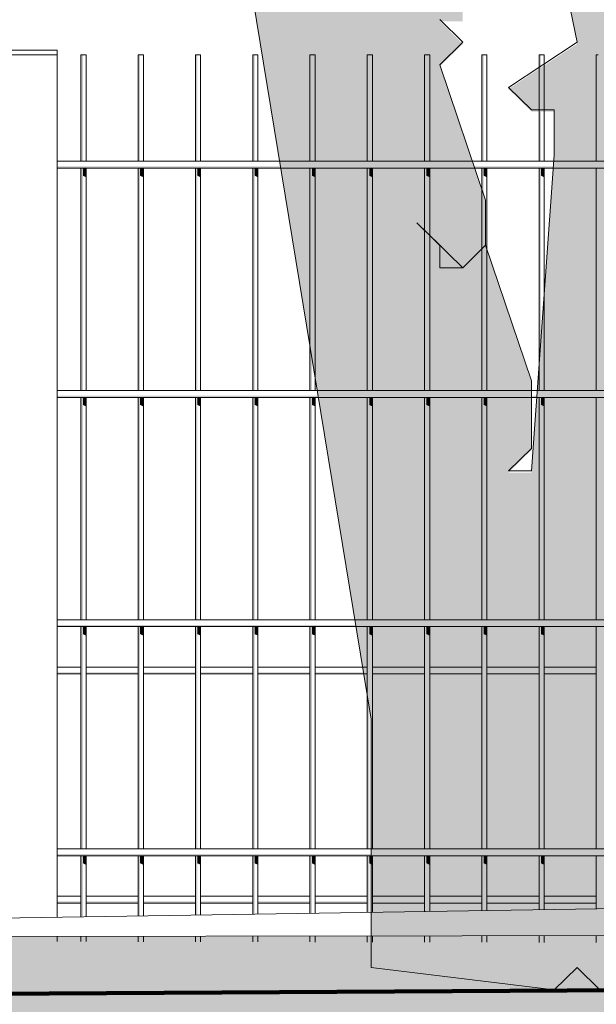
# Model space of a CAD drawing. Header units: metres. Extents: x -4 to 112, y -27 to 26.
# Tile 23 of 167: x 9.359 to 9.863, y -0.197 to 0.662. Entities that reach past the tile are written whole.
import ezdxf

# ---------------------------------------------------------------- set-up
doc = ezdxf.new("R2010")
doc.units = ezdxf.units.M
doc.header["$MEASUREMENT"] = 0
for name, color, linetype in [('40 Absturzsicherung', 7, 'Continuous'), ('60 Auffüllung gesamt', 7, 'Continuous'), ('60 Gelände 2D Übersicht', 7, 'Continuous'), ('60 Pflanzen außen', 7, 'Continuous')]:
    doc.layers.add(name, color=color, linetype=linetype)

# ---------------------------------------------------------------- blocks, each defined once
blk = doc.blocks.new('Laubbäume 27[17]_1', base_point=(9.66623, -0.18555))
at = {"layer": '60 Pflanzen außen', "linetype": 'Continuous', "lineweight": 0, "true_color": 0xffffff}
h = blk.add_hatch(color=7, dxfattribs=at)
h.paths.add_polyline_path([(11.54413, 0.89727), (11.46422, 0.89728), (11.36433, 0.83822), (11.3044, 0.81853), (11.10463, 0.73979), (10.92484, 0.72011), (10.78501, 0.7792), (10.66515, 0.77921), (10.56528, 0.85798), (10.44543, 0.97614), (10.25565, 0.92693), (10.18573, 0.91709), (10.16575, 0.93679), (10.28562, 1.03523), (10.42546, 1.03521), (10.54532, 1.02536), (10.56529, 1.05489), (10.70513, 1.03519), (10.88492, 1.03517), (11.00478, 1.03516), (11.12464, 1.1336), (11.00478, 1.07454), (10.96483, 1.13362), (11.10468, 1.25175), (11.18459, 1.25174), (11.30445, 1.27142), (11.20457, 1.3305), (11.14464, 1.33051), (11.04476, 1.40928), (10.98484, 1.46836), (11.12468, 1.54711), (11.42436, 1.84244), (11.52425, 1.98027), (11.26455, 1.82277), (11.24456, 1.74401), (10.9449, 1.54713), (10.86498, 1.48806), (10.78037, 1.45332), (10.865, 1.64559), (11.0448, 1.82279), (11.12471, 1.82278), (11.10474, 1.88186), (11.00485, 1.82279), (10.94493, 1.86218), (10.82505, 1.66528), (10.72516, 1.62591), (10.64526, 1.68499), (10.64288, 1.68815), (10.66524, 1.70468), (10.7052, 1.74406), (10.78511, 1.82281), (10.84198, 1.9349), (10.885, 1.94095), (10.98489, 1.98032), (10.86504, 2.03941), (10.98491, 2.17723), (11.04484, 2.21661), (11.00489, 2.27568), (10.96494, 2.256), (10.90501, 2.21662), (10.88503, 2.17724), (10.76515, 1.98034), (10.62531, 2.00005), (10.46551, 2.03944), (10.36562, 2.00007), (10.42556, 2.09852), (10.46552, 2.15759), (10.84509, 2.37697), (10.98493, 2.37414), (11.02487, 2.31506), (11.10478, 2.35444), (11.16471, 2.29536), (11.28456, 2.19689), (11.30454, 2.21658), (11.23463, 2.3052), (11.18469, 2.39381), (11.16472, 2.45289), (11.12477, 2.45289), (11.059, 2.41382), (11.02489, 2.47259), (10.88505, 2.43322), (10.96496, 2.51198), (11.04488, 2.63012), (11.14477, 2.6498), (11.16474, 2.66949), (11.2846, 2.63009), (11.34453, 2.6104), (11.22468, 2.72855), (11.14477, 2.70887), (11.17973, 2.75153), (11.36452, 2.78761), (11.44443, 2.86637), (11.10482, 2.74825), (11.06487, 2.70888), (11.02566, 2.66637), (11.02491, 2.6695), (11.02491, 2.69894), (11.03991, 2.72366), (11.02493, 2.84672), (11.06488, 2.90579), (11.11483, 2.99439), (11.1638, 3.02392), (11.10039, 3.02393), (11.0649, 3.04362), (11.02494, 2.96486), (10.96499, 2.80734), (10.98495, 2.63012), (10.86508, 2.4923), (10.8451, 2.51199), (10.76519, 2.43323), (10.60537, 2.35449), (10.56541, 2.27573), (10.49549, 2.28558), (10.36563, 2.13791), (10.24576, 1.9607), (10.28572, 2.07884), (10.26575, 2.11823), (10.20582, 2.07885), (10.26576, 2.23637), (10.34567, 2.23636), (10.40559, 2.19698), (10.42557, 2.25605), (10.47552, 2.30527), (10.48551, 2.31511), (10.48551, 2.33481), (10.66532, 2.51201), (10.68529, 2.47262), (10.70527, 2.47262), (10.80515, 2.53168), (10.86509, 2.59075), (10.84511, 2.61044), (10.72525, 2.59076), (10.64535, 2.57108), (10.76523, 2.78767), (10.82515, 2.74828), (10.90506, 2.80735), (10.88509, 2.84673), (10.78981, 2.8321), (10.76523, 2.86643), (10.62538, 2.66954), (10.56543, 2.51202), (10.5055, 2.45295), (10.5055, 2.51202), (10.48553, 2.53171), (10.54547, 2.63016), (10.56545, 2.63016), (10.60541, 2.70892), (10.74525, 2.84674), (10.58544, 2.86645), (10.48555, 2.768), (10.35771, 2.74749), (10.54549, 2.86645), (10.64538, 2.90583), (10.66536, 2.92551), (10.78522, 2.94519), (10.96501, 3.00425), (11.02494, 3.04363), (11.02495, 3.06332), (11.00497, 3.08301), (10.72529, 2.98458), (10.90509, 3.10271), (11.12484, 3.22083), (11.22474, 3.37835), (11.16481, 3.39805), (11.2647, 3.4768), (11.1848, 3.47681), (11.08491, 3.43744), (11.005, 3.39806), (10.94507, 3.37838), (10.89513, 3.38823), (10.78526, 3.37839), (10.62544, 3.27995), (10.54553, 3.24058), (10.46562, 3.20121), (10.18592, 2.94525), (10.18593, 3.00432), (10.24586, 3.06339), (10.34575, 3.14214), (10.38571, 3.2209), (10.50953, 3.2732), (10.62544, 3.35872), (10.64542, 3.3981), (10.88516, 3.5556), (10.98505, 3.63435), (11.14487, 3.7515), (11.32466, 3.79086), (11.50446, 3.8509), (11.42456, 3.90998), (11.34465, 3.87061), (11.20481, 3.81155), (11.02501, 3.75151), (10.88517, 3.63436), (10.80526, 3.59499), (10.74532, 3.51623), (10.46563, 3.33904), (10.34577, 3.27998), (10.20592, 3.12247), (10.32579, 3.31936), (10.56553, 3.49656), (10.78529, 3.67376), (10.97923, 3.82551), (11.15651, 3.85563), (10.98507, 3.85095), (10.88518, 3.7722), (10.84523, 3.7722), (10.6854, 3.63438), (10.54555, 3.51625), (10.36576, 3.43751), (10.34578, 3.4572), (10.4257, 3.53595), (10.46567, 3.79095), (10.46739, 3.91176), (10.4657, 4.01838), (10.56559, 4.10698), (10.64551, 4.32357), (10.64552, 4.38264), (10.58558, 4.30388), (10.4657, 4.0676), (10.4324, 3.95821), (10.34583, 3.92978), (10.30588, 3.94103), (10.30588, 3.98886), (10.34584, 4.02823), (10.38579, 4.06761), (10.48569, 4.18575), (10.64553, 4.48109), (10.6655, 4.48109), (10.67667, 4.49882), (10.64553, 4.52048), (10.60558, 4.52048), (10.56562, 4.44172), (10.5057, 4.52049), (10.50569, 4.40234), (10.44574, 4.22513), (10.3858, 4.16607), (10.34585, 4.12669), (10.34584, 4.08731), (10.206, 4.00856), (10.16605, 4.06763), (10.22599, 4.1267), (10.34588, 4.46143), (10.36586, 4.48112), (10.36586, 4.54019), (10.34589, 4.55989), (10.32591, 4.5402), (10.28595, 4.42206), (10.24599, 4.38268), (10.24598, 4.3433), (10.226, 4.20546), (10.16606, 4.1464), (10.14609, 4.20547), (10.18606, 4.36299), (10.18607, 4.54021), (10.20607, 4.75681), (10.1654, 4.70337), (10.14615, 4.85527), (10.06621, 4.44177), (9.92635, 4.26456), (9.88639, 4.16611), (9.84645, 4.32364), (9.87135, 4.43402), (9.88642, 4.50086), (9.98633, 4.77652), (9.94638, 4.77652), (9.86645, 4.57962), (9.8265, 4.61901), (9.86647, 4.71746), (9.80655, 4.87499), (9.74663, 4.95376), (9.62679, 5.09161), (9.60681, 5.1113), (9.56686, 5.09161), (9.62678, 5.05223), (9.64675, 4.97346), (9.70667, 4.91438), (9.82652, 4.75684), (9.76658, 4.69778), (9.84647, 4.48117), (9.8065, 4.36303), (9.80649, 4.18581), (9.78648, 3.91014), (9.72654, 3.73293), (9.7465, 3.61478), (9.6666, 3.5951), (9.60668, 3.71325), (9.62666, 3.73294), (9.64664, 3.83139), (9.68661, 3.96922), (9.68662, 4.10706), (9.66663, 3.96923), (9.62667, 3.91016), (9.62667, 3.89047), (9.58671, 3.81171), (9.58671, 3.77232), (9.44688, 3.89048), (9.4469, 4.04801), (9.38698, 4.14647), (9.38698, 4.16616), (9.54681, 4.34336), (9.58675, 4.2646), (9.62672, 4.42212), (9.58678, 4.52058), (9.54682, 4.42213), (9.54682, 4.50089), (9.58679, 4.59934), (9.60677, 4.71748), (9.60678, 4.77656), (9.56683, 4.83563), (9.56683, 4.87501), (9.52689, 4.9144), (9.48694, 5.01286), (9.47901, 4.96566), (9.50689, 4.75688), (9.48691, 4.6978), (9.52686, 4.61904), (9.50686, 4.40244), (9.42694, 4.30399), (9.42695, 4.36307), (9.4869, 4.52059), (9.38704, 4.79627), (9.32713, 4.97349), (9.30715, 4.97349), (9.34708, 4.69782), (9.42697, 4.57967), (9.36701, 4.26462), (9.34703, 4.22524), (9.24717, 4.44185), (9.18726, 4.63876), (9.16729, 4.75691), (9.20725, 4.83567), (9.22725, 4.99319), (9.20727, 4.9735), (9.18728, 4.85536), (9.1673, 4.79629), (9.10738, 4.87506), (9.0075, 4.93414), (9.0075, 4.97352), (9.00751, 5.05229), (8.98753, 5.05229), (8.98753, 4.97352), (8.94757, 4.93415), (8.98751, 4.77662), (8.96753, 4.75693), (8.92758, 4.75693), (8.95753, 4.66832), (8.92757, 4.65848), (8.8277, 4.81601), (8.8477, 5.0523), (8.80775, 5.15076), (8.76783, 5.42644), (8.74785, 5.40675), (8.74783, 5.22953), (8.82772, 5.03261), (8.80772, 4.83571), (8.68788, 4.97355), (8.66791, 5.03263), (8.56803, 5.1114), (8.4282, 5.1311), (8.64793, 4.97356), (8.76777, 4.81602), (8.82769, 4.75694), (8.84766, 4.67817), (8.92756, 4.5994), (8.94754, 4.5994), (8.98747, 4.34342), (8.96749, 4.32373), (8.79769, 4.40251), (8.76773, 4.38282), (8.72778, 4.46159), (8.64788, 4.52067), (8.6279, 4.50098), (8.6279, 4.42221), (8.68782, 4.38283), (8.76772, 4.32375), (8.7877, 4.34344), (8.92753, 4.32373), (8.9475, 4.24497), (9.0274, 4.1662), (9.04737, 4.08743), (8.98745, 4.1662), (8.82765, 4.28436), (8.7877, 4.28436), (8.74774, 4.28437), (8.52801, 4.40253), (8.52801, 4.42222), (8.42814, 4.501), (8.36821, 4.56008), (8.34824, 4.56008), (8.27486, 4.62558), (8.24836, 4.61916), (8.08856, 4.7767), (8.04961, 4.81609), (8.02864, 4.7964), (8.02863, 4.75702), (8.14848, 4.65855), (8.38819, 4.52069), (8.52801, 4.36315), (8.46808, 4.34347), (8.46807, 4.2647), (8.50802, 4.22532), (8.528, 4.24501), (8.58793, 4.26469), (8.60791, 4.28438), (8.80766, 4.2056), (8.78768, 4.12684), (8.80765, 4.10714), (8.86759, 4.1859), (8.92751, 4.08744), (8.8476, 4.04807), (8.8476, 3.98899), (8.86757, 3.9693), (8.98743, 4.00867), (9.02739, 4.02836), (9.22714, 3.85112), (8.96744, 3.87084), (8.84759, 3.87085), (8.78766, 3.89055), (8.7477, 3.89055), (8.68778, 3.96932), (8.62786, 4.0284), (8.508, 4.06779), (8.46805, 4.06779), (8.38815, 4.16626), (8.30824, 4.12688), (8.46804, 3.98903), (8.56792, 3.91026), (8.64781, 3.77241), (8.8276, 3.81178), (9.14723, 3.81175), (9.29704, 3.74232), (9.4069, 3.63451), (9.42687, 3.49667), (9.46682, 3.43759), (9.46681, 3.37852), (9.3869, 3.31945), (9.34694, 3.31946), (9.307, 3.37853), (9.32699, 3.49668), (9.30702, 3.5656), (9.28703, 3.47699), (9.22711, 3.53607), (9.22712, 3.65421), (9.18717, 3.67391), (9.20713, 3.57545), (9.08728, 3.63454), (8.9874, 3.69362), (8.94745, 3.67393), (8.94744, 3.63455), (9.08728, 3.59515), (9.26705, 3.4573), (9.26704, 3.37854), (9.28701, 3.29977), (9.15748, 3.33626), (9.00734, 3.2998), (8.92744, 3.29981), (8.66778, 3.71334), (8.52795, 3.73304), (8.7277, 3.5755), (8.70772, 3.53612), (8.52793, 3.59521), (8.32817, 3.61492), (8.24826, 3.53616), (8.3881, 3.55584), (8.48798, 3.53614), (8.52793, 3.53614), (8.68774, 3.47705), (8.74766, 3.47704), (8.86751, 3.29981), (8.94741, 3.26042), (8.8675, 3.20136), (8.76761, 3.16199), (8.70768, 3.1423), (8.74763, 3.10292), (8.80756, 3.10291), (8.84752, 3.18167), (9.02732, 3.28011), (9.22708, 3.24071), (9.32696, 3.2407), (9.4468, 3.08316), (9.46677, 2.96501), (9.48674, 2.88625), (9.48673, 2.80748), (9.46675, 2.78779), (9.3469, 2.86657), (9.30695, 2.84688), (9.28697, 2.86657), (9.22704, 2.8272), (9.20706, 2.84689), (9.18709, 2.8272), (9.14186, 2.87179), (9.08721, 2.88628), (9.02728, 2.84691), (8.92739, 2.84692), (8.84748, 2.76816), (8.72762, 2.80755), (8.5079, 2.98479), (8.46794, 2.92572), (8.68767, 2.78787), (8.8275, 2.70909), (8.80752, 2.6894), (8.74759, 2.72879), (8.62773, 2.7288), (8.44794, 2.68944), (8.58778, 2.66973), (8.6528, 2.72386), (8.80752, 2.65002), (8.72761, 2.61065), (8.66767, 2.57127), (8.52784, 2.57128), (8.34805, 2.63037), (8.18824, 2.65008), (8.24817, 2.57131), (8.28812, 2.591), (8.56778, 2.51221), (8.50785, 2.45314), (8.36801, 2.45315), (8.30809, 2.53192), (8.24816, 2.53193), (8.24816, 2.49255), (8.34803, 2.41377), (8.37776, 2.40752), (8.5478, 2.43345), (8.68765, 2.53189), (8.94735, 2.68939), (9.04724, 2.68938), (9.22703, 2.78782), (9.28696, 2.78781), (9.40682, 2.76811), (9.48672, 2.68934), (9.40681, 2.64996), (9.34688, 2.6795), (9.22702, 2.63029), (9.08718, 2.59092), (9.0672, 2.55154), (9.18706, 2.59091), (9.40681, 2.61058), (9.50668, 2.5515), (9.50668, 2.49243), (9.36684, 2.47275), (9.18703, 2.29555), (9.14708, 2.25617), (9.08715, 2.27587), (9.02722, 2.2168), (9.04719, 2.15773), (8.96727, 2.09866), (8.88737, 2.15774), (8.84742, 2.15774), (8.60772, 2.31529), (8.58774, 2.27591), (8.72757, 2.19714), (8.86739, 2.09867), (8.80746, 2.07898), (8.74753, 2.0593), (8.56774, 2.0987), (8.52779, 2.0987), (8.36799, 2.23655), (8.27811, 2.30548), (8.24815, 2.35471), (8.18821, 2.29564), (8.22816, 2.25626), (8.24814, 2.27595), (8.40793, 2.1184), (8.50781, 2.05932), (8.56774, 2.05932), (8.60769, 1.98055), (8.60768, 1.94117), (8.5877, 1.92148), (8.39448, 2.01353), (8.30805, 2.11841), (8.30805, 2.07903), (8.30804, 2.03965), (8.45786, 1.91165), (8.42789, 1.88211), (8.34799, 1.9215), (8.1682, 1.90183), (8.28805, 1.88213), (8.38794, 1.88212), (8.40791, 1.84273), (8.44786, 1.86242), (8.50779, 1.82303), (8.54773, 1.74427), (8.70754, 1.6261), (8.72751, 1.58672), (8.78744, 1.58672), (8.80741, 1.54733), (8.67756, 1.49812), (8.62761, 1.46859), (8.54769, 1.33076), (8.52772, 1.31107), (8.56767, 1.29137), (8.60762, 1.29137), (8.74747, 1.38981), (8.82738, 1.46857), (8.88731, 1.52763), (8.95595, 1.49936), (8.98719, 1.46855), (8.98719, 1.40948), (8.86732, 1.3898), (8.84734, 1.33073), (8.88729, 1.29134), (8.92725, 1.31103), (9.00716, 1.37009), (8.82735, 1.19289), (8.72746, 1.09445), (8.70748, 1.01569), (8.74743, 0.99599), (8.95565, 1.22505), (9.09537, 1.43159), (9.22691, 1.50791), (9.28684, 1.5276), (9.3268, 1.60635), (9.2469, 1.62605), (9.24156, 1.63507), (9.38675, 1.72449), (9.54656, 1.70479), (9.50659, 1.56696), (9.53009, 1.29261), (9.50655, 1.11407), (9.52406, 0.94129), (9.50653, 0.93685), (9.46659, 1.09438), (9.44661, 1.07469), (9.46658, 0.95654), (9.42662, 0.95655), (9.32676, 1.09439), (9.24686, 1.19285), (9.22688, 1.19286), (9.2069, 1.15348), (9.24685, 1.05502), (9.34672, 0.99594), (9.42662, 0.93686), (9.42662, 0.89747), (9.40664, 0.87779), (9.30676, 0.91718), (9.14696, 0.99596), (9.08702, 0.95658), (8.98715, 0.99597), (8.96717, 0.99597), (8.96716, 0.9369), (9.107, 0.8975), (9.28678, 0.89749), (9.04705, 0.77937), (8.86727, 0.79907), (8.82731, 0.77939), (8.80733, 0.7597), (8.94717, 0.73999), (8.90721, 0.68092), (9.04705, 0.73998), (9.14694, 0.75966), (9.22684, 0.77935), (9.32674, 0.87779), (9.42661, 0.79902), (9.54647, 0.77932), (9.56567, 0.6625), (9.64179, 0.19954), (9.66626, 0.05074), (9.66624, -0.16586), (9.82605, -0.18556), (9.84602, -0.16587), (9.866, -0.18557), (9.90595, -0.18557), (9.94591, -0.14619), (9.98586, -0.18558), (10.00583, -0.18558), (9.96589, -0.1265), (9.98587, -0.10681), (9.96589, -0.10681), (9.94591, -0.08712), (9.96589, -0.06743), (9.98587, -0.06743), (9.94592, -0.02805), (9.9659, -0.00836), (9.94592, 0.01134), (9.9659, 0.03102), (9.98588, 0.03102), (9.98588, 0.0704), (9.96591, 0.07041), (9.94593, 0.0901), (9.98589, 0.14917), (9.9859, 0.24762), (9.96592, 0.26732), (9.9859, 0.287), (9.94595, 0.32639), (9.96593, 0.34608), (10.00589, 0.34607), (9.98591, 0.40515), (10.06584, 0.64143), (10.20569, 0.75956), (10.42544, 0.83831), (10.44541, 0.81861), (10.70509, 0.68075), (10.74505, 0.68075), (10.80498, 0.68074), (10.96479, 0.68073), (11.00474, 0.68072), (11.18453, 0.72009), (11.36433, 0.75945), (11.50417, 0.85789)])
h.paths.add_polyline_path([(11.16481, 3.35867), (11.02497, 3.27992), (10.94506, 3.22085), (10.66537, 3.06335), (10.56548, 2.96491), (10.42564, 2.98461), (10.30578, 2.94524), (10.36572, 3.04369), (10.48558, 3.10275), (10.54552, 3.18151), (10.76527, 3.22087), (10.80522, 3.26025), (11.02497, 3.3193), (11.06493, 3.39806), (11.0949, 3.4079), (11.16268, 3.39835), (11.12486, 3.37836)], flags=0)
h.paths.add_polyline_path([(11.10468, 1.31082), (10.72511, 1.09426), (10.5653, 1.11396), (10.32558, 1.07461), (10.46319, 1.21612), (10.74511, 1.36993), (10.80504, 1.36992), (10.82502, 1.38961), (10.9249, 1.3896), (10.94488, 1.40929), (10.96486, 1.40929)], flags=0)
h.paths.add_polyline_path([(10.79452, 1.92822), (10.62529, 1.72438), (10.58534, 1.72438), (10.57535, 1.73423), (10.74517, 1.92127)], flags=0)
h.paths.add_polyline_path([(10.67319, 1.48808), (10.34558, 1.33059), (10.30562, 1.3109), (10.18576, 1.23215), (10.28565, 1.35028), (10.40553, 1.5078)], flags=0)
h.paths.add_polyline_path([(10.62527, 1.56685), (10.56534, 1.56685), (10.4255, 1.52749), (10.42252, 1.52873), (10.48544, 1.60624), (10.58533, 1.64562)], flags=0)
h.paths.add_polyline_path([(10.54539, 1.82284), (10.48546, 1.82284), (10.46548, 1.80315), (10.42553, 1.84254), (10.3656, 1.84255), (10.32566, 1.88193), (10.30568, 1.86224), (10.2857, 1.88194), (10.36562, 1.96069), (10.50544, 1.88191), (10.60533, 1.9016), (10.61532, 1.89175)], flags=0)
h.paths.add_polyline_path([(10.40554, 1.60625), (10.18577, 1.35029), (10.14581, 1.31091), (10.00595, 1.07464), (10.06591, 1.33061), (10.14583, 1.46844), (10.14584, 1.64566), (10.1858, 1.68504), (10.20578, 1.66534), (10.22575, 1.68503), (10.22576, 1.72441), (10.32564, 1.7441), (10.34562, 1.70471), (10.36559, 1.70471), (10.50543, 1.7047)], flags=0)
h.paths.add_polyline_path([(10.46556, 2.59079), (10.42559, 2.45296), (10.38908, 2.36469), (10.24579, 2.25607), (10.16588, 2.23638), (10.14591, 2.33484), (10.18586, 2.33483), (10.30573, 2.3742), (10.14592, 2.43329), (10.08598, 2.37423), (10.08599, 2.4333), (10.16591, 2.59082), (10.34571, 2.66956), (10.50552, 2.64986)], flags=0)
h.paths.add_polyline_path([(10.40573, 3.67379), (10.36577, 3.59503), (10.3258, 3.41782), (10.18595, 3.2603), (10.22592, 3.39814), (10.20595, 3.45721), (10.22593, 3.50644), (10.28588, 3.73238), (10.32584, 3.85102), (10.40575, 3.8707)], flags=0)
h.paths.add_polyline_path([(10.28564, 1.17306), (10.2257, 1.09431), (10.12581, 0.99586), (10.04589, 0.85803), (10.06587, 0.95649), (10.18575, 1.17307)], flags=0)
h.paths.add_polyline_path([(10.25477, 3.91971), (10.20598, 3.85103), (10.20599, 3.9101)], flags=0)
h.paths.add_polyline_path([(10.1059, 1.77365), (10.04598, 1.88196), (10.08595, 2.01979), (10.20393, 2.07309)], flags=0)
h.paths.add_polyline_path([(10.10609, 3.7516), (10.04616, 3.69352), (9.96624, 3.59507), (9.98623, 3.67383), (9.98623, 3.75161), (9.98624, 3.85105), (10.02619, 3.81166), (10.08613, 3.87073), (10.14605, 3.79098)], flags=0)
h.paths.add_polyline_path([(10.13469, 4.39957), (10.0662, 4.3827), (10.14613, 4.67805), (10.14611, 4.42207)], flags=0)
h.paths.add_polyline_path([(10.1261, 4.10702), (10.09613, 4.05779), (10.06618, 4.14641), (10.02622, 4.12672), (10.00624, 4.10703), (10.02621, 4.00857), (9.92631, 3.85106), (9.90634, 3.87075), (9.86638, 3.791), (9.86636, 3.61477), (9.92628, 3.45724), (9.86634, 3.37848), (9.90628, 3.29971), (9.90628, 3.26033), (9.86631, 3.08312), (9.82636, 3.1225), (9.80638, 3.10281), (9.82635, 2.98467), (9.8663, 2.92559), (9.7664, 2.80746), (9.71024, 2.92658), (9.7065, 3.04375), (9.76643, 3.10282), (9.82638, 3.28003), (9.8064, 3.28003), (9.78642, 3.26034), (9.76645, 3.28004), (9.8264, 3.51632), (9.84639, 3.61477), (9.8464, 3.75162), (9.86639, 3.87075), (9.90636, 4.04797), (9.92635, 4.1858), (10.00626, 4.30394), (10.10615, 4.34331), (10.12612, 4.24485), (10.10614, 4.20547)], flags=0)
h.paths.add_polyline_path([(10.02611, 2.96496), (9.9462, 2.94527), (10.10603, 3.10279), (10.12421, 3.15796), (10.12601, 3.10278)], flags=0)
h.paths.add_polyline_path([(10.12015, 3.28232), (10.06608, 3.12248), (9.90626, 3.00435), (9.94622, 3.12249), (9.96621, 3.29971), (9.98621, 3.47692), (10.11137, 3.58342), (10.11605, 3.40799)], flags=0)
h.paths.add_polyline_path([(10.06606, 2.8665), (9.98613, 2.63022), (9.9861, 2.37424), (9.92616, 2.27579), (9.94614, 2.2364), (9.90618, 2.23641), (9.8862, 2.21672), (9.90618, 2.19703), (9.96611, 2.19702), (9.9661, 2.07887), (9.78631, 2.0592), (9.68642, 1.98045), (9.68642, 2.05921), (9.8063, 2.17734), (9.72639, 2.21673), (9.68643, 2.15766), (9.66647, 2.31519), (9.63746, 2.42442), (9.66597, 2.52385), (9.70646, 2.63024), (9.74641, 2.68931), (9.78636, 2.64993), (9.80633, 2.57116), (9.9062, 2.45301), (9.92618, 2.453), (9.92619, 2.51208), (9.84629, 2.61054), (9.82632, 2.64992), (9.78637, 2.74838), (9.86629, 2.82714), (9.89786, 2.81506), (9.94619, 2.84682), (9.90624, 2.86651), (9.92622, 2.8862), (10.06606, 2.90588)], flags=0)
h.paths.add_polyline_path([(9.96605, 1.5866), (9.90611, 1.50785), (9.94606, 1.46846), (9.88611, 1.23217), (9.90609, 1.21248), (9.82615, 0.91713), (9.74625, 1.01559), (9.83207, 1.23546), (9.88613, 1.44877), (9.85618, 1.57677), (9.84603, 1.64013), (9.86617, 1.64568)], flags=0)
h.paths.add_polyline_path([(9.92612, 1.84259), (9.81425, 1.78746), (9.78629, 1.8426), (9.70875, 1.77739), (9.66642, 1.80323), (9.68641, 1.88199), (9.74634, 1.94106), (9.76632, 1.92137), (9.78629, 1.92136), (9.80627, 1.94105), (9.90616, 1.98043), (9.96609, 2.0198), (9.96608, 1.84258)], flags=0)
h.paths.add_polyline_path([(9.96606, 1.66537), (9.83614, 1.70197), (9.82623, 1.76383), (9.91962, 1.76825), (9.96607, 1.78622)], flags=0)
h.paths.add_polyline_path([(9.78617, 0.60208), (9.80614, 0.58238), (9.82612, 0.58238), (9.82612, 0.543), (9.81816, 0.4334), (9.80611, 0.26733), (9.78614, 0.26733), (9.80611, 0.28702), (9.80612, 0.34609), (9.76618, 0.46424), (9.76618, 0.50362), (9.72624, 0.62177), (9.74622, 0.64146), (9.72624, 0.66116), (9.74622, 0.66115), (9.74623, 0.73992), (9.72625, 0.73992), (9.72625, 0.75961), (9.78619, 0.83837), (9.76622, 0.85806), (9.74624, 0.85806), (9.7862, 0.89744), (9.82615, 0.85805), (9.84612, 0.87774), (9.84612, 0.79898), (9.82613, 0.73991), (9.8461, 0.64145)], flags=0)
h.paths.add_polyline_path([(9.68633, 1.01559), (9.67633, 0.98606), (9.68633, 1.05498), (9.62642, 1.27158), (9.62643, 1.33655), (9.76628, 1.48817), (9.79943, 1.49906), (9.80623, 1.44878), (9.82619, 1.37002)], flags=0)
h.paths.add_polyline_path([(9.79443, 1.53605), (9.70635, 1.50786), (9.62644, 1.42911), (9.6664, 1.52756), (9.6664, 1.58663), (9.72189, 1.6457), (9.78626, 1.59647)], flags=0)
h.paths.add_polyline_path([(9.70653, 3.43757), (9.64661, 3.51634), (9.72652, 3.55571), (9.73137, 3.54769)], flags=0)
h.paths.add_polyline_path([(9.70652, 3.33911), (9.66656, 3.24066), (9.60663, 3.20129), (9.56665, 2.98469), (9.56667, 3.14222), (9.56668, 3.22098), (9.58666, 3.31943), (9.64659, 3.33912), (9.64659, 3.29974), (9.67655, 3.28989)], flags=0)
h.paths.add_polyline_path([(9.70648, 2.92561), (9.66902, 2.85176), (9.66653, 2.90592)], flags=0)
h.paths.add_polyline_path([(9.67275, 2.6967), (9.64654, 2.74839), (9.66652, 2.76808), (9.66652, 2.84685), (9.70041, 2.81344)], flags=0)
h.paths.add_polyline_path([(9.62662, 3.3785), (9.56669, 3.35882), (9.58668, 3.49665), (9.6466, 3.39819)], flags=0)
h.paths.add_polyline_path([(9.52661, 2.01984), (9.5266, 1.88201), (9.52659, 1.80324), (9.48664, 1.82294), (9.26689, 1.80327), (9.22694, 1.78358), (9.12705, 1.68514), (8.98721, 1.62608), (8.94725, 1.60639), (8.9223, 1.59585), (8.8523, 1.72465), (8.80743, 1.78362), (8.78745, 1.76393), (8.80742, 1.6261), (8.78744, 1.6261), (8.62764, 1.76395), (8.5877, 1.84272), (8.52777, 1.8821), (8.45202, 1.95231), (8.56772, 1.8821), (8.60926, 1.85919), (8.68758, 1.88209), (8.72754, 1.94116), (8.76749, 1.88208), (8.79849, 1.97851), (8.7675, 2.03961), (8.75833, 2.04174), (8.84741, 2.05929), (9.04718, 2.07896), (9.18703, 2.23648), (9.207, 2.21678), (9.22698, 2.23647), (9.22699, 2.29554), (9.36683, 2.41368), (9.50666, 2.29552), (9.36682, 2.29553), (9.3069, 2.33492), (9.28692, 2.31523), (9.28692, 2.29554), (9.207, 2.19709), (9.14707, 2.13803), (8.96726, 1.98052), (8.86852, 1.93788), (8.77748, 1.87223), (8.72754, 1.88208), (8.62765, 1.80333), (8.76748, 1.82301), (9.02719, 1.96082), (9.26693, 2.1774), (9.32686, 2.23646), (9.44673, 2.25614), (9.52663, 2.23644), (9.52663, 2.19706), (9.48667, 2.15768), (9.42673, 2.09862), (9.30687, 2.03956), (9.19699, 1.99034), (9.1071, 1.94112), (9.12707, 1.92143), (9.32684, 2.00017), (9.44671, 2.07892), (9.54659, 2.09861)], flags=0)
h.paths.add_polyline_path([(9.52677, 3.73295), (9.48681, 3.61481), (9.42689, 3.75166), (9.4269, 3.83934), (9.46685, 3.81172)], flags=0)
h.paths.add_polyline_path([(9.44681, 3.16192), (9.40686, 3.221), (9.40687, 3.27015), (9.46681, 3.33914), (9.46679, 3.18161)], flags=0)
h.paths.add_polyline_path([(9.32039, 4.17929), (9.26711, 4.08741), (9.28708, 3.98895), (9.30705, 3.92988), (9.30704, 3.8577), (9.21945, 3.93519), (9.2671, 3.98895), (9.22716, 4.06772), (9.28709, 4.12679), (9.22718, 4.30401), (9.24716, 4.3237)], flags=0)
h.paths.add_polyline_path([(9.16722, 4.02835), (9.1073, 4.10711), (9.08733, 4.1465), (9.08733, 4.16619), (9.02742, 4.3631), (9.02743, 4.44187), (9.00747, 4.63878), (9.00747, 4.67967), (9.12731, 4.46155), (9.07737, 4.4714), (9.06738, 4.48125), (9.04741, 4.46156), (9.0474, 4.44187), (9.10733, 4.40248), (9.12731, 4.42217), (9.21379, 4.37101), (9.18723, 4.3434), (9.18722, 4.24494), (9.22716, 4.14649)], flags=0)
h.paths.add_polyline_path([(9.16727, 4.50093), (9.12732, 4.56), (9.1473, 4.57969), (9.1473, 4.59938), (9.00748, 4.73723), (9.02746, 4.75692), (9.0075, 4.91445), (9.12735, 4.81598)], flags=0)
at = {"layer": '60 Pflanzen außen', "color": 9, "linetype": 'Continuous', "lineweight": 18}
for p, q in [((9.54647, 0.78069), (9.66626, 0.05212)), ((9.8461, 0.64283), (9.82613, 0.74128)), ((9.72624, 0.66253), (9.74622, 0.64284)), ((9.74622, 0.64284), (9.72624, 0.62315)), ((9.78617, 0.60345), (9.8461, 0.64283)), ((9.72624, 0.62315), (9.76618, 0.505)), ((9.80614, 0.58376), (9.78617, 0.60345)), ((9.82612, 0.58376), (9.80614, 0.58376)), ((9.82612, 0.54438), (9.82612, 0.58376)), ((9.80611, 0.26871), (9.82612, 0.54438)), ((9.76618, 0.505), (9.76618, 0.46562)), ((9.7462, 0.44593), (9.70625, 0.48532)), ((9.70625, 0.48532), (9.72623, 0.46562)), ((9.72623, 0.46562), (9.72622, 0.44593)), ((9.76618, 0.46562), (9.7462, 0.44593)), ((9.7462, 0.44593), (9.76618, 0.46562)), ((9.76618, 0.46562), (9.80612, 0.34747)), ((9.72622, 0.44593), (9.7462, 0.44593)), ((9.80612, 0.34747), (9.80611, 0.2884)), ((9.80611, 0.2884), (9.78614, 0.26871)), ((9.78614, 0.26871), (9.80611, 0.26871)), ((9.66626, 0.05212), (9.66624, -0.16448)), ((9.66624, -0.16448), (9.82605, -0.18419)), ((9.82605, -0.18419), (9.84602, -0.1645)), ((9.84602, -0.1645), (9.866, -0.18419))]:
    blk.add_line(p, q, dxfattribs=at)

msp = doc.modelspace()

# ---------------------------------------------------------------- hatches: boundary and pattern name
at = {"layer": '40 Absturzsicherung', "linetype": 'Continuous', "lineweight": 0, "true_color": 0x000000}
for points in [[(9.41454, 0.63191), (9.41282, 0.63191), (9.41282, 0.53891), (9.41454, 0.53891)], [(9.46454, 0.63191), (9.46282, 0.63191), (9.46282, 0.53891), (9.46454, 0.53891)], [(9.51454, 0.63191), (9.51282, 0.63191), (9.51282, 0.53891), (9.51454, 0.53891)], [(9.56454, 0.63191), (9.56282, 0.63191), (9.56282, 0.53891), (9.56454, 0.53891)], [(9.61454, 0.63191), (9.61282, 0.63191), (9.61282, 0.53891), (9.61454, 0.53891)], [(9.66282, 0.53891), (9.66454, 0.53891), (9.66454, 0.63191), (9.66282, 0.63191)], [(9.71454, 0.63191), (9.71282, 0.63191), (9.71282, 0.53891), (9.71454, 0.53891)], [(9.76282, 0.53891), (9.76454, 0.53891), (9.76454, 0.63191), (9.76282, 0.63191)], [(9.81282, 0.53891), (9.81454, 0.53891), (9.81454, 0.63191), (9.81282, 0.63191)], [(9.39199, 0.53441), (9.39199, 0.53291), (10.91532, 0.53291), (10.91532, 0.53441)], [(9.41282, 0.33891), (9.41454, 0.33891), (9.41454, 0.53291), (9.41282, 0.53291)], [(9.41454, 0.53291), (9.41454, 0.52632), (9.41734, 0.52504), (9.41734, 0.53291)], [(9.46454, 0.53291), (9.46282, 0.53291), (9.46282, 0.33891), (9.46454, 0.33891)], [(9.46454, 0.53291), (9.46454, 0.52632), (9.46734, 0.52504), (9.46734, 0.53291)], [(9.51454, 0.53291), (9.51282, 0.53291), (9.51282, 0.33891), (9.51454, 0.33891)], [(9.51734, 0.53291), (9.51454, 0.53291), (9.51454, 0.52632), (9.51734, 0.52504)], [(9.56454, 0.53291), (9.56282, 0.53291), (9.56282, 0.33891), (9.56454, 0.33891)], [(9.56454, 0.53291), (9.56454, 0.52632), (9.56734, 0.52504), (9.56734, 0.53291)], [(9.61454, 0.53291), (9.61282, 0.53291), (9.61282, 0.33891), (9.61454, 0.33891)], [(9.61454, 0.52632), (9.61734, 0.52504), (9.61734, 0.53291), (9.61454, 0.53291)], [(9.66454, 0.53291), (9.66282, 0.53291), (9.66282, 0.33891), (9.66454, 0.33891)], [(9.66454, 0.52632), (9.66734, 0.52504), (9.66734, 0.53291), (9.66454, 0.53291)], [(9.71282, 0.53291), (9.71282, 0.33891), (9.71454, 0.33891), (9.71454, 0.53291)], [(9.71454, 0.52632), (9.71734, 0.52504), (9.71734, 0.53291), (9.71454, 0.53291)], [(9.76282, 0.53291), (9.76282, 0.33891), (9.76454, 0.33891), (9.76454, 0.53291)], [(9.76454, 0.52632), (9.76734, 0.52504), (9.76734, 0.53291), (9.76454, 0.53291)], [(9.81282, 0.53291), (9.81282, 0.33891), (9.81454, 0.33891), (9.81454, 0.53291)], [(9.81454, 0.52632), (9.81734, 0.52504), (9.81734, 0.53291), (9.81454, 0.53291)], [(9.39199, 0.33291), (10.91532, 0.33291), (10.91532, 0.33441), (9.39199, 0.33441)], [(9.41282, 0.13891), (9.41454, 0.13891), (9.41454, 0.33291), (9.41282, 0.33291)], [(9.41454, 0.33291), (9.41454, 0.32632), (9.41734, 0.32504), (9.41734, 0.33291)], [(9.46454, 0.33291), (9.46282, 0.33291), (9.46282, 0.13891), (9.46454, 0.13891)], [(9.46454, 0.33291), (9.46454, 0.32632), (9.46734, 0.32504), (9.46734, 0.33291)], [(9.51454, 0.33291), (9.51282, 0.33291), (9.51282, 0.13891), (9.51454, 0.13891)], [(9.51454, 0.33291), (9.51454, 0.32632), (9.51734, 0.32504), (9.51734, 0.33291)], [(9.56282, 0.33291), (9.56282, 0.13891), (9.56454, 0.13891), (9.56454, 0.33291)], [(9.56734, 0.33291), (9.56454, 0.33291), (9.56454, 0.32632), (9.56734, 0.32504)], [(9.61282, 0.33291), (9.61282, 0.13891), (9.61454, 0.13891), (9.61454, 0.33291)], [(9.61454, 0.32632), (9.61734, 0.32504), (9.61734, 0.33291), (9.61454, 0.33291)], [(9.66282, 0.13891), (9.66454, 0.13891), (9.66454, 0.33291), (9.66282, 0.33291)], [(9.66454, 0.32632), (9.66734, 0.32504), (9.66734, 0.33291), (9.66454, 0.33291)], [(9.71454, 0.33291), (9.71282, 0.33291), (9.71282, 0.13891), (9.71454, 0.13891)], [(9.71454, 0.32632), (9.71734, 0.32504), (9.71734, 0.33291), (9.71454, 0.33291)], [(9.76454, 0.33291), (9.76282, 0.33291), (9.76282, 0.13891), (9.76454, 0.13891)], [(9.76454, 0.32632), (9.76734, 0.32504), (9.76734, 0.33291), (9.76454, 0.33291)], [(9.81282, 0.13891), (9.81454, 0.13891), (9.81454, 0.33291), (9.81282, 0.33291)], [(9.81454, 0.32632), (9.81734, 0.32504), (9.81734, 0.33291), (9.81454, 0.33291)], [(9.39199, 0.13441), (9.39199, 0.13291), (10.91532, 0.13291), (10.91532, 0.13441)], [(9.41282, 0.13291), (9.41282, -0.06109), (9.41454, -0.06109), (9.41454, 0.13291)], [(9.41454, 0.13291), (9.41454, 0.12632), (9.41734, 0.12504), (9.41734, 0.13291)], [(9.46282, -0.06109), (9.46454, -0.06109), (9.46454, 0.13291), (9.46282, 0.13291)], [(9.46734, 0.13291), (9.46454, 0.13291), (9.46454, 0.12632), (9.46734, 0.12504)], [(9.51282, -0.06109), (9.51454, -0.06109), (9.51454, 0.13291), (9.51282, 0.13291)], [(9.51454, 0.13291), (9.51454, 0.12632), (9.51734, 0.12504), (9.51734, 0.13291)], [(9.56282, -0.06109), (9.56454, -0.06109), (9.56454, 0.13291), (9.56282, 0.13291)], [(9.56734, 0.13291), (9.56454, 0.13291), (9.56454, 0.12632), (9.56734, 0.12504)], [(9.61454, 0.13291), (9.61282, 0.13291), (9.61282, -0.06109), (9.61454, -0.06109)], [(9.61454, 0.12632), (9.61734, 0.12504), (9.61734, 0.13291), (9.61454, 0.13291)], [(9.66282, 0.13291), (9.66282, -0.06109), (9.66454, -0.06109), (9.66454, 0.13291)], [(9.66454, 0.12632), (9.66734, 0.12504), (9.66734, 0.13291), (9.66454, 0.13291)], [(9.71282, -0.06109), (9.71454, -0.06109), (9.71454, 0.13291), (9.71282, 0.13291)], [(9.71454, 0.12632), (9.71734, 0.12504), (9.71734, 0.13291), (9.71454, 0.13291)], [(9.76282, -0.06109), (9.76454, -0.06109), (9.76454, 0.13291), (9.76282, 0.13291)], [(9.76454, 0.12632), (9.76734, 0.12504), (9.76734, 0.13291), (9.76454, 0.13291)], [(9.81282, 0.13291), (9.81282, -0.06109), (9.81454, -0.06109), (9.81454, 0.13291)], [(9.81454, 0.12632), (9.81734, 0.12504), (9.81734, 0.13291), (9.81454, 0.13291)], [(9.41282, 0.09314), (9.39199, 0.09314), (9.39199, 0.09164), (9.41282, 0.09164)], [(9.41734, 0.09164), (9.46282, 0.09164), (9.46282, 0.09314), (9.41734, 0.09314)], [(9.46734, 0.09164), (9.51282, 0.09164), (9.51282, 0.09314), (9.46734, 0.09314)], [(9.51734, 0.09314), (9.51734, 0.09164), (9.56282, 0.09164), (9.56282, 0.09314)], [(9.56734, 0.09314), (9.56734, 0.09164), (9.61282, 0.09164), (9.61282, 0.09314)], [(9.61734, 0.09314), (9.61734, 0.09164), (9.66282, 0.09164), (9.66282, 0.09314)], [(9.66734, 0.09164), (9.71282, 0.09164), (9.71282, 0.09314), (9.66734, 0.09314)], [(9.71734, 0.09164), (9.76282, 0.09164), (9.76282, 0.09314), (9.71734, 0.09314)], [(9.76734, 0.09314), (9.76734, 0.09164), (9.81282, 0.09164), (9.81282, 0.09314)], [(9.81734, 0.09164), (9.86282, 0.09164), (9.86282, 0.09314), (9.81734, 0.09314)], [(9.39199, -0.06709), (10.91532, -0.06709), (10.91532, -0.06559), (9.39199, -0.06559)], [(9.41282, -0.12042), (9.41454, -0.1204), (9.41454, -0.06709), (9.41282, -0.06709)], [(9.41454, -0.06709), (9.41454, -0.07368), (9.41734, -0.07496), (9.41734, -0.06709)], [(9.46282, -0.11965), (9.46454, -0.11962), (9.46454, -0.06709), (9.46282, -0.06709)], [(9.46454, -0.06709), (9.46454, -0.07368), (9.46734, -0.07496), (9.46734, -0.06709)], [(9.51282, -0.11887), (9.51454, -0.11885), (9.51454, -0.06709), (9.51282, -0.06709)], [(9.51454, -0.06709), (9.51454, -0.07368), (9.51734, -0.07496), (9.51734, -0.06709)], [(9.56282, -0.1181), (9.56454, -0.11807), (9.56454, -0.06709), (9.56282, -0.06709)], [(9.56734, -0.06709), (9.56454, -0.06709), (9.56454, -0.07368), (9.56734, -0.07496)], [(9.61454, -0.06709), (9.61282, -0.06709), (9.61282, -0.11732), (9.61454, -0.1173)], [(9.61734, -0.06709), (9.61454, -0.06709), (9.61454, -0.07368), (9.61734, -0.07496)], [(9.66454, -0.06709), (9.66282, -0.06709), (9.66282, -0.11655), (9.66454, -0.11652)], [(9.66454, -0.07368), (9.66734, -0.07496), (9.66734, -0.06709), (9.66454, -0.06709)], [(9.71282, -0.11577), (9.71454, -0.11575), (9.71454, -0.06709), (9.71282, -0.06709)], [(9.71454, -0.07368), (9.71734, -0.07496), (9.71734, -0.06709), (9.71454, -0.06709)], [(9.76282, -0.115), (9.76454, -0.11497), (9.76454, -0.06709), (9.76282, -0.06709)], [(9.76454, -0.06709), (9.76454, -0.07368), (9.76734, -0.07496), (9.76734, -0.06709)], [(9.81282, -0.11423), (9.81454, -0.1142), (9.81454, -0.06709), (9.81282, -0.06709)], [(9.81454, -0.07368), (9.81734, -0.07496), (9.81734, -0.06709), (9.81454, -0.06709)], [(9.39199, -0.10836), (9.41282, -0.10836), (9.41282, -0.10686), (9.39199, -0.10686)], [(9.46282, -0.10686), (9.41734, -0.10686), (9.41734, -0.10836), (9.46282, -0.10836)], [(9.46734, -0.10686), (9.46734, -0.10836), (9.51282, -0.10836), (9.51282, -0.10686)], [(9.51734, -0.10836), (9.56282, -0.10836), (9.56282, -0.10686), (9.51734, -0.10686)], [(9.56734, -0.10836), (9.61282, -0.10836), (9.61282, -0.10686), (9.56734, -0.10686)], [(9.61734, -0.10836), (9.66282, -0.10836), (9.66282, -0.10686), (9.61734, -0.10686)], [(9.71282, -0.10686), (9.66734, -0.10686), (9.66734, -0.10836), (9.71282, -0.10836)], [(9.71734, -0.10686), (9.71734, -0.10836), (9.76282, -0.10836), (9.76282, -0.10686)], [(9.76734, -0.10686), (9.76734, -0.10836), (9.81282, -0.10836), (9.81282, -0.10686)], [(9.86282, -0.10686), (9.81734, -0.10686), (9.81734, -0.10836), (9.86282, -0.10836)]]:
    msp.add_hatch(color=18, dxfattribs=at).paths.add_polyline_path(points)
at = {"layer": '60 Auffüllung gesamt', "linetype": 'Continuous', "lineweight": 18, "true_color": 0xffa8a8}
h = msp.add_hatch(dxfattribs=at)
h.set_pattern_fill('Boden__gewachsen_0001', color=21, style=0, pattern_type=2)
h.set_pattern_definition([(45, (27236.1321, 0), (-0.2121320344, 0.2121320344), []), (45, (27236.0614, 0.0707), (-0.424264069, 0.424264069), []), (45, (27235.9907, 0.1414), (-0.424264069, 0.424264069), []), (135, (27235.91996, 0.21213), (0.07071067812, 0.07071067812), [0.3, -0.3])])
h.paths.add_polyline_path([(2.34191, -0.28443), (2.34191, -0.69298), (2.50699, -0.69397), (2.8673, -0.69598), (3.22984, -0.69785), (3.59551, -0.69959), (3.96526, -0.70119), (4.34006, -0.70267), (4.72095, -0.70401), (5.109, -0.70522), (5.50536, -0.70631), (5.8833, -0.70718), (6.08957, -0.71109), (6.5115, -0.71889), (6.94642, -0.72675), (7.39596, -0.73467), (7.86193, -0.7427), (8.34634, -0.75085), (8.85141, -0.75915), (9.79483, -0.799), (10.31962, -0.83367), (10.86074, -0.86989), (11.41735, -0.90764), (11.98843, -0.94687), (12.57277, -0.98753), (13.16896, -1.02956), (13.77538, -1.07286), (14.08032, -1.09492), (16.99845, -1.1819), (17.6135, -1.17264), (18.21591, -1.16346), (18.81778, -1.15417), (19.41809, -1.1448), (20.95704, -1.17045), (21.52626, -1.15977), (22.0974, -1.14918), (22.6698, -1.13868), (23.2428, -1.12828), (23.81575, -1.11801), (24.57362, -1.12083), (24.8549, -1.11575), (45.28385, -1.36547), (46.73623, -1.22914), (65.44508, -1.26604), (67.19273, -1.40584), (86.26508, -1.36627), (87.18556, -1.35899), (107.22126, -1.3255), (108.21428, -1.33315), (111.99321, -1.36852), (111.99321, -0.85613), (107.38256, -0.19263), (87.47727, -0.19196), (85.50247, -0.19128), (83.73247, -0.17598), (66.21256, -0.17421), (48.21391, -0.17346), (46.61319, -0.19028), (44.43539, -0.18985), (42.08771, -0.1735), (23.33036, -0.16849), (23.07278, -0.16833), (22.55454, -0.16786), (22.0353, -0.16723), (21.51662, -0.16646), (21.00003, -0.16555), (20.48703, -0.1645), (19.97905, -0.16332), (19.47746, -0.16202), (18.98354, -0.16059), (18.48859, -0.15901), (17.18371, -0.15255), (17.16756, -0.15353), (16.94295, -0.15251), (16.50516, -0.15038), (16.08332, -0.1482), (15.67513, -0.14597), (15.28364, -0.14369), (14.90819, -0.14139), (14.63348, -0.13993), (14.32815, -0.13855), (14.02472, -0.13731), (13.72259, -0.13618), (13.42121, -0.13517), (13.27012, -0.13472), (12.96566, -0.13469), (12.48988, -0.13475), (12.02115, -0.13489), (11.55835, -0.13513), (11.10038, -0.13545), (10.64624, -0.13586), (10.19497, -0.13636), (9.74566, -0.13693), (9.29742, -0.13759), (8.84942, -0.13833), (8.40082, -0.13915), (8.17522, -0.1396)])

# ---------------------------------------------------------------- linework, layer by layer
at = {"layer": '40 Absturzsicherung', "color": 7, "linetype": 'Continuous', "lineweight": 13}
for p, q in [((9.39199, 0.63591), (9.35199, 0.63591)), ((9.39199, 0.63191), (9.39199, 0.63591)), ((9.39199, 0.63191), (9.35199, 0.63191)), ((9.39199, -0.12075), (9.39199, 0.63191)), ((9.41454, 0.63191), (9.41282, 0.63191)), ((9.41282, 0.53891), (9.41282, 0.63191)), ((9.41734, 0.63191), (9.41454, 0.63191)), ((9.41734, 0.53891), (9.41734, 0.63191)), ((9.46454, 0.63191), (9.46282, 0.63191)), ((9.46282, 0.53891), (9.46282, 0.63191)), ((9.46734, 0.63191), (9.46454, 0.63191)), ((9.46734, 0.53891), (9.46734, 0.63191)), ((9.51454, 0.63191), (9.51282, 0.63191)), ((9.51282, 0.53891), (9.51282, 0.63191)), ((9.51734, 0.63191), (9.51454, 0.63191)), ((9.51734, 0.53891), (9.51734, 0.63191)), ((9.56454, 0.63191), (9.56282, 0.63191)), ((9.56282, 0.53891), (9.56282, 0.63191)), ((9.56734, 0.63191), (9.56454, 0.63191)), ((9.56734, 0.53891), (9.56734, 0.63191)), ((9.61454, 0.63191), (9.61282, 0.63191)), ((9.61282, 0.53891), (9.61282, 0.63191)), ((9.61734, 0.63191), (9.61454, 0.63191)), ((9.61734, 0.53891), (9.61734, 0.63191)), ((9.66454, 0.63191), (9.66282, 0.63191)), ((9.66282, 0.53891), (9.66282, 0.63191)), ((9.66734, 0.63191), (9.66454, 0.63191)), ((9.66734, 0.53891), (9.66734, 0.63191)), ((9.71454, 0.63191), (9.71282, 0.63191)), ((9.71282, 0.53891), (9.71282, 0.63191)), ((9.71734, 0.63191), (9.71454, 0.63191)), ((9.71734, 0.53891), (9.71734, 0.63191)), ((9.76454, 0.63191), (9.76282, 0.63191)), ((9.76282, 0.53891), (9.76282, 0.63191)), ((9.76734, 0.63191), (9.76454, 0.63191)), ((9.76734, 0.53891), (9.76734, 0.63191)), ((9.81454, 0.63191), (9.81282, 0.63191)), ((9.81282, 0.53891), (9.81282, 0.63191)), ((9.81734, 0.63191), (9.81454, 0.63191)), ((9.81734, 0.53891), (9.81734, 0.63191)), ((9.86454, 0.63191), (9.86282, 0.63191)), ((9.86282, 0.53891), (9.86282, 0.63191)), ((10.91532, 0.53891), (9.39199, 0.53891)), ((10.91532, 0.53291), (9.39199, 0.53291)), ((9.41282, 0.33891), (9.41282, 0.53291)), ((9.41734, 0.33891), (9.41734, 0.53291)), ((9.46282, 0.33891), (9.46282, 0.53291)), ((9.46734, 0.33891), (9.46734, 0.53291)), ((9.51282, 0.33891), (9.51282, 0.53291)), ((9.51734, 0.33891), (9.51734, 0.53291)), ((9.56282, 0.33891), (9.56282, 0.53291)), ((9.56734, 0.33891), (9.56734, 0.53291)), ((9.61282, 0.33891), (9.61282, 0.53291)), ((9.61734, 0.33891), (9.61734, 0.53291)), ((9.66282, 0.33891), (9.66282, 0.53291)), ((9.66734, 0.33891), (9.66734, 0.53291)), ((9.71282, 0.33891), (9.71282, 0.53291)), ((9.71734, 0.33891), (9.71734, 0.53291)), ((9.76282, 0.33891), (9.76282, 0.53291)), ((9.76734, 0.33891), (9.76734, 0.53291)), ((9.81282, 0.33891), (9.81282, 0.53291)), ((9.81734, 0.33891), (9.81734, 0.53291)), ((9.86282, 0.33891), (9.86282, 0.53291)), ((10.91532, 0.33891), (9.39199, 0.33891)), ((10.91532, 0.33291), (9.39199, 0.33291)), ((9.41282, 0.13891), (9.41282, 0.33291)), ((9.41734, 0.13891), (9.41734, 0.33291)), ((9.46282, 0.13891), (9.46282, 0.33291)), ((9.46734, 0.13891), (9.46734, 0.33291)), ((9.51282, 0.13891), (9.51282, 0.33291)), ((9.51734, 0.13891), (9.51734, 0.33291)), ((9.56282, 0.13891), (9.56282, 0.33291)), ((9.56734, 0.13891), (9.56734, 0.33291)), ((9.61282, 0.13891), (9.61282, 0.33291)), ((9.61734, 0.13891), (9.61734, 0.33291)), ((9.66282, 0.13891), (9.66282, 0.33291)), ((9.66734, 0.13891), (9.66734, 0.33291)), ((9.71282, 0.13891), (9.71282, 0.33291)), ((9.71734, 0.13891), (9.71734, 0.33291)), ((9.76282, 0.13891), (9.76282, 0.33291)), ((9.76734, 0.13891), (9.76734, 0.33291)), ((9.81282, 0.13891), (9.81282, 0.33291)), ((9.81734, 0.13891), (9.81734, 0.33291)), ((9.86282, 0.13891), (9.86282, 0.33291)), ((10.91532, 0.13891), (9.39199, 0.13891)), ((10.91532, 0.13291), (9.39199, 0.13291)), ((9.41282, -0.06109), (9.41282, 0.13291)), ((9.41734, -0.06109), (9.41734, 0.13291)), ((9.46282, -0.06109), (9.46282, 0.13291)), ((9.46734, -0.06109), (9.46734, 0.13291)), ((9.51282, -0.06109), (9.51282, 0.13291)), ((9.51734, -0.06109), (9.51734, 0.13291)), ((9.56282, -0.06109), (9.56282, 0.13291)), ((9.56734, -0.06109), (9.56734, 0.13291)), ((9.61282, -0.06109), (9.61282, 0.13291)), ((9.61734, -0.06109), (9.61734, 0.13291)), ((9.66282, -0.06109), (9.66282, 0.13291)), ((9.66734, -0.06109), (9.66734, 0.13291)), ((9.71282, -0.06109), (9.71282, 0.13291)), ((9.71734, -0.06109), (9.71734, 0.13291)), ((9.76282, -0.06109), (9.76282, 0.13291)), ((9.76734, -0.06109), (9.76734, 0.13291)), ((9.81282, -0.06109), (9.81282, 0.13291)), ((9.81734, -0.06109), (9.81734, 0.13291)), ((9.86282, -0.06109), (9.86282, 0.13291)), ((9.41282, 0.09764), (9.39199, 0.09764)), ((9.46282, 0.09764), (9.41734, 0.09764)), ((9.51282, 0.09764), (9.46734, 0.09764)), ((9.56282, 0.09764), (9.51734, 0.09764)), ((9.61282, 0.09764), (9.56734, 0.09764)), ((9.66282, 0.09764), (9.61734, 0.09764)), ((9.71282, 0.09764), (9.66734, 0.09764)), ((9.76282, 0.09764), (9.71734, 0.09764)), ((9.81282, 0.09764), (9.76734, 0.09764)), ((9.86282, 0.09764), (9.81734, 0.09764)), ((9.41282, 0.09164), (9.39199, 0.09164)), ((9.46282, 0.09164), (9.41734, 0.09164)), ((9.51282, 0.09164), (9.46734, 0.09164)), ((9.56282, 0.09164), (9.51734, 0.09164)), ((9.61282, 0.09164), (9.56734, 0.09164)), ((9.66282, 0.09164), (9.61734, 0.09164)), ((9.71282, 0.09164), (9.66734, 0.09164)), ((9.76282, 0.09164), (9.71734, 0.09164)), ((9.81282, 0.09164), (9.76734, 0.09164)), ((9.86282, 0.09164), (9.81734, 0.09164)), ((10.91532, -0.06109), (9.39199, -0.06109)), ((10.91532, -0.06709), (9.39199, -0.06709)), ((9.41282, -0.12042), (9.41282, -0.06709)), ((9.41734, -0.12035), (9.41734, -0.06709)), ((9.46282, -0.11965), (9.46282, -0.06709)), ((9.46734, -0.11958), (9.46734, -0.06709)), ((9.51282, -0.11887), (9.51282, -0.06709)), ((9.51734, -0.1188), (9.51734, -0.06709)), ((9.56282, -0.1181), (9.56282, -0.06709)), ((9.56734, -0.11803), (9.56734, -0.06709)), ((9.61282, -0.11732), (9.61282, -0.06709)), ((9.61734, -0.11725), (9.61734, -0.06709)), ((9.66282, -0.11655), (9.66282, -0.06709)), ((9.66734, -0.11648), (9.66734, -0.06709)), ((9.71282, -0.11577), (9.71282, -0.06709)), ((9.71734, -0.1157), (9.71734, -0.06709)), ((9.76282, -0.115), (9.76282, -0.06709)), ((9.76734, -0.11493), (9.76734, -0.06709)), ((9.81282, -0.11423), (9.81282, -0.06709)), ((9.81734, -0.11415), (9.81734, -0.06709)), ((9.86282, -0.11345), (9.86282, -0.06709)), ((9.41282, -0.10236), (9.39199, -0.10236)), ((9.46282, -0.10236), (9.41734, -0.10236)), ((9.51282, -0.10236), (9.46734, -0.10236)), ((9.56282, -0.10236), (9.51734, -0.10236)), ((9.61282, -0.10236), (9.56734, -0.10236)), ((9.66282, -0.10236), (9.61734, -0.10236)), ((9.71282, -0.10236), (9.66734, -0.10236)), ((9.76282, -0.10236), (9.71734, -0.10236)), ((9.81282, -0.10236), (9.76734, -0.10236)), ((9.86282, -0.10236), (9.81734, -0.10236)), ((9.41282, -0.10836), (9.39199, -0.10836)), ((9.46282, -0.10836), (9.41734, -0.10836)), ((9.51282, -0.10836), (9.46734, -0.10836)), ((9.56282, -0.10836), (9.51734, -0.10836)), ((9.61282, -0.10836), (9.56734, -0.10836)), ((9.66282, -0.10836), (9.61734, -0.10836)), ((9.71282, -0.10836), (9.66734, -0.10836)), ((9.76282, -0.10836), (9.71734, -0.10836)), ((9.81282, -0.10836), (9.76734, -0.10836)), ((9.86282, -0.10836), (9.81734, -0.10836)), ((9.39199, -0.14189), (9.39199, -0.13745)), ((9.41282, -0.14193), (9.41282, -0.13742)), ((9.41734, -0.14194), (9.41734, -0.13741)), ((9.46282, -0.14203), (9.46282, -0.13735)), ((9.46734, -0.14203), (9.46734, -0.13734)), ((9.51282, -0.14212), (9.51282, -0.13727)), ((9.51734, -0.14213), (9.51734, -0.13727)), ((9.56282, -0.14221), (9.56282, -0.1372)), ((9.56734, -0.14222), (9.56734, -0.13719)), ((9.61282, -0.14231), (9.61282, -0.13713)), ((9.61734, -0.14232), (9.61734, -0.13712)), ((9.66282, -0.1424), (9.66282, -0.13705)), ((9.66734, -0.14241), (9.66734, -0.13705)), ((9.71282, -0.1425), (9.71282, -0.13698)), ((9.71734, -0.1425), (9.71734, -0.13697)), ((9.76282, -0.14259), (9.76282, -0.13691)), ((9.76734, -0.1426), (9.76734, -0.1369)), ((9.81282, -0.14268), (9.81282, -0.13685)), ((9.81734, -0.14269), (9.81734, -0.13684)), ((9.86282, -0.14278), (9.86282, -0.13678))]:
    msp.add_line(p, q, dxfattribs=at)
at = {"layer": '60 Auffüllung gesamt', "color": 8, "linetype": 'Continuous', "lineweight": 18}
msp.add_line((8.17522, -0.1396), (15.97067, -0.0188), dxfattribs=at)
at = {"layer": '60 Auffüllung gesamt', "color": 7, "linetype": 'Continuous', "lineweight": 18, "flags": 128}
msp.add_lwpolyline([(14.02472, -0.13731), (13.72259, -0.13618), (13.42121, -0.13517), (13.27012, -0.13472), (12.96566, -0.13469), (12.48988, -0.13475), (12.02115, -0.13489), (11.55835, -0.13513), (11.10038, -0.13545), (10.64624, -0.13586), (10.19497, -0.13636), (9.74566, -0.13693), (9.29742, -0.13759), (8.84942, -0.13833), (8.40082, -0.13915), (8.17522, -0.1396), (2.34191, -0.28443)], dxfattribs=at)
at = {"layer": '60 Gelände 2D Übersicht', "color": 7, "linetype": 'Continuous', "lineweight": 100}
msp.add_line((15.10329, -0.15255), (2.34191, -0.23), dxfattribs=at)

# ---------------------------------------------------------------- block references
at = {"layer": '60 Pflanzen außen', "color": 9, "linetype": 'Continuous', "lineweight": 18}
msp.add_blockref('Laubbäume 27[17]_1', (9.66623, -0.18555), dxfattribs=at)

doc.saveas('drawing.dxf')
